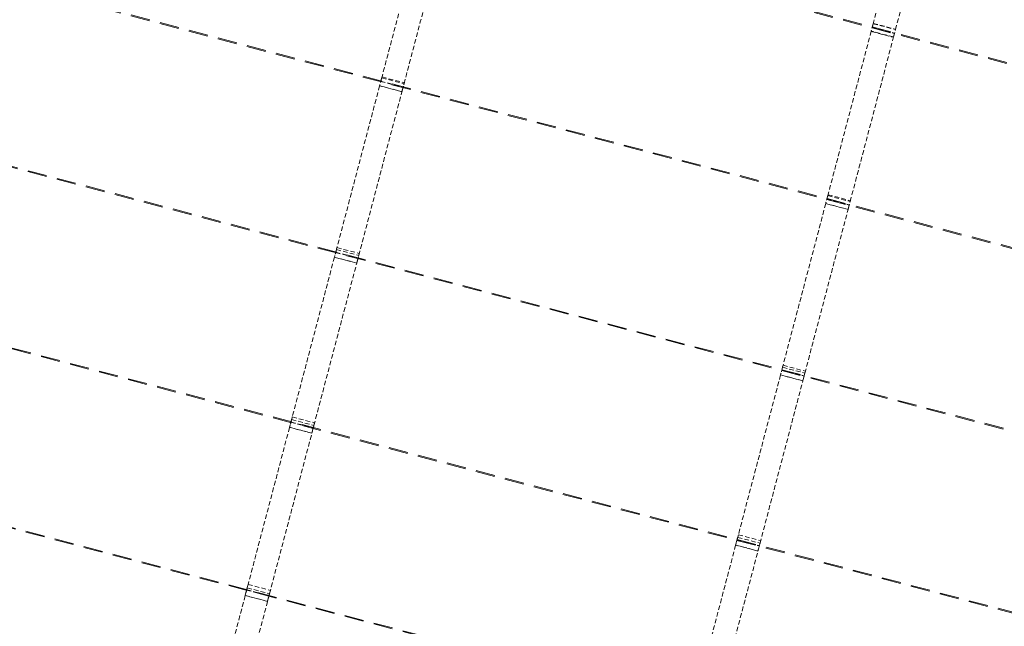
# Model space of a CAD drawing. Header units: millimetres. Extents: x -176817 to 18864955, y -12996033 to 201123.
# Tile 109 of 256: x 217308 to 230113, y -57851 to -49966. Entities that reach past the tile are written whole.
import ezdxf

# ---------------------------------------------------------------- set-up
doc = ezdxf.new("R2010")
doc.units = ezdxf.units.MM
doc.header["$MEASUREMENT"] = 0
doc.linetypes.add('Przerywana długa', pattern=[390, 250, -140])
doc.linetypes.add('Przerywana gęsta', pattern=[90, 60, -30])
doc.layers.add('823-IST- Hala E - belki', color=7, linetype='Continuous')

# ---------------------------------------------------------------- blocks, each defined once
blk = doc.blocks.new('Kształt_36_2')
at = {"layer": '823-IST- Hala E - belki', "color": 254, "linetype": 'Przerywana długa', "lineweight": 0, "true_color": 0xcccccc, "flags": 128}
for points in [[(217080, -47087), (235297, -51894)], [(217083, -47075), (235300, -51882)]]:
    blk.add_lwpolyline(points, dxfattribs=at)
blk = doc.blocks.new('Kształt_37_2')
at = {"layer": '823-IST- Hala E - belki', "color": 254, "linetype": 'Przerywana długa', "lineweight": 0, "true_color": 0xcccccc, "flags": 128}
for points in [[(216491, -49319), (234708, -54126)], [(216495, -49307), (234711, -54114)]]:
    blk.add_lwpolyline(points, dxfattribs=at)
blk = doc.blocks.new('Kształt_38_2')
at = {"layer": '823-IST- Hala E - belki', "color": 254, "linetype": 'Przerywana długa', "lineweight": 0, "true_color": 0xcccccc, "flags": 128}
for points in [[(215905, -51542), (234121, -56349)], [(215908, -51531), (234124, -56338)]]:
    blk.add_lwpolyline(points, dxfattribs=at)
blk = doc.blocks.new('Kształt_39_2')
at = {"layer": '823-IST- Hala E - belki', "color": 254, "linetype": 'Przerywana długa', "lineweight": 0, "true_color": 0xcccccc, "flags": 128}
for points in [[(215323, -53749), (233539, -58556)], [(215326, -53737), (233542, -58544)]]:
    blk.add_lwpolyline(points, dxfattribs=at)
blk = doc.blocks.new('Kształt_40_2')
at = {"layer": '823-IST- Hala E - belki', "color": 254, "linetype": 'Przerywana długa', "lineweight": 0, "true_color": 0xcccccc, "flags": 128}
for points in [[(214747, -55930), (232963, -60737)], [(214750, -55919), (232966, -60726)]]:
    blk.add_lwpolyline(points, dxfattribs=at)
blk = doc.blocks.new('Kształt_524_2')
at = {"layer": '823-IST- Hala E - belki', "color": 254, "linetype": 'Przerywana gęsta', "lineweight": 0, "true_color": 0xcccccc, "flags": 128}
for points in [[(220260, -57379), (220259, -57380)], [(220259, -57380), (220259, -57381)], [(220259, -57381), (220549, -57457)], [(220260, -57377), (220260, -57379)], [(220260, -57377), (220260, -57377)], [(220260, -57377), (220550, -57453)], [(220549, -57457), (220550, -57457)], [(220550, -57454), (220550, -57453)], [(220550, -57455), (220550, -57454)], [(220550, -57457), (220550, -57455)]]:
    blk.add_lwpolyline(points, dxfattribs=at)
blk = doc.blocks.new('Kształt_525_2')
at = {"layer": '823-IST- Hala E - belki', "color": 254, "linetype": 'Przerywana gęsta', "lineweight": 0, "true_color": 0xcccccc, "flags": 128}
for points in [[(220836, -55196), (220835, -55197)], [(220835, -55197), (220835, -55199)], [(220835, -55199), (220835, -55199)], [(220835, -55199), (221125, -55276)], [(220836, -55196), (220836, -55196)], [(220836, -55196), (221126, -55272)], [(221125, -55274), (221126, -55273)], [(221125, -55275), (221125, -55274)], [(221125, -55276), (221125, -55275)], [(221126, -55273), (221126, -55272)]]:
    blk.add_lwpolyline(points, dxfattribs=at)
blk = doc.blocks.new('Kształt_526_2')
at = {"layer": '823-IST- Hala E - belki', "color": 254, "linetype": 'Przerywana gęsta', "lineweight": 0, "true_color": 0xcccccc, "flags": 128}
for points in [[(221418, -52991), (221417, -52992)], [(221417, -52992), (221417, -52993)], [(221417, -52993), (221707, -53069)], [(221418, -52989), (221418, -52990)], [(221418, -52989), (221708, -53065)], [(221418, -52990), (221418, -52991)], [(221707, -53069), (221708, -53067)], [(221707, -53069), (221707, -53069)], [(221708, -53066), (221708, -53065)], [(221708, -53067), (221708, -53066)]]:
    blk.add_lwpolyline(points, dxfattribs=at)
blk = doc.blocks.new('Kształt_527_2')
at = {"layer": '823-IST- Hala E - belki', "color": 254, "linetype": 'Przerywana gęsta', "lineweight": 0, "true_color": 0xcccccc, "flags": 128}
for points in [[(222005, -50766), (222004, -50767)], [(222004, -50767), (222004, -50769)], [(222004, -50769), (222004, -50769)], [(222004, -50769), (222294, -50846)], [(222005, -50766), (222005, -50766)], [(222005, -50766), (222295, -50842)], [(222294, -50844), (222295, -50843)], [(222294, -50845), (222294, -50844)], [(222294, -50846), (222294, -50845)], [(222295, -50843), (222295, -50842)]]:
    blk.add_lwpolyline(points, dxfattribs=at)
blk = doc.blocks.new('Kształt_534_2')
at = {"layer": '823-IST- Hala E - belki', "color": 254, "linetype": 'Przerywana gęsta', "lineweight": 0, "true_color": 0xcccccc, "flags": 128}
for points in [[(220267, -57352), (220266, -57356), (220242, -57446), (220241, -57450)], [(220279, -57307), (220268, -57349), (220267, -57352)], [(220279, -57307), (220569, -57384)], [(220241, -57450), (220241, -57450)], [(220241, -57450), (220531, -57527)], [(220531, -57526), (220532, -57522), (220556, -57432), (220557, -57428)], [(220557, -57428), (220558, -57425), (220569, -57384)], [(220531, -57527), (220531, -57526)]]:
    blk.add_lwpolyline(points, dxfattribs=at)
blk = doc.blocks.new('Kształt_535_2')
at = {"layer": '823-IST- Hala E - belki', "color": 254, "linetype": 'Przerywana gęsta', "lineweight": 0, "true_color": 0xcccccc, "flags": 128}
for points in [[(220844, -55164), (220843, -55168), (220819, -55260), (220818, -55263)], [(220853, -55130), (220845, -55162), (220844, -55164)], [(220853, -55130), (221143, -55207)], [(220818, -55263), (220818, -55264)], [(220818, -55264), (221108, -55341)], [(221108, -55340), (221109, -55336), (221133, -55245), (221134, -55241)], [(221134, -55241), (221135, -55238), (221143, -55207)], [(221108, -55341), (221108, -55340)]]:
    blk.add_lwpolyline(points, dxfattribs=at)
blk = doc.blocks.new('Kształt_536_2')
at = {"layer": '823-IST- Hala E - belki', "color": 254, "linetype": 'Przerywana gęsta', "lineweight": 0, "true_color": 0xcccccc, "flags": 128}
for points in [[(221428, -52952), (221427, -52956), (221403, -53048), (221402, -53052)], [(221434, -52929), (221429, -52950), (221428, -52952)], [(221434, -52929), (221724, -53005)], [(221718, -53028), (221719, -53026), (221724, -53005)], [(221402, -53052), (221401, -53053)], [(221401, -53053), (221691, -53130)], [(221691, -53130), (221692, -53128)], [(221692, -53128), (221693, -53125), (221717, -53033), (221718, -53028)]]:
    blk.add_lwpolyline(points, dxfattribs=at)
blk = doc.blocks.new('Kształt_537_2')
at = {"layer": '823-IST- Hala E - belki', "color": 254, "linetype": 'Przerywana gęsta', "lineweight": 0, "true_color": 0xcccccc, "flags": 128}
for points in [[(221990, -50823), (221989, -50825)], [(221989, -50825), (222279, -50901)], [(222016, -50723), (222015, -50727), (221991, -50819), (221990, -50823)], [(222020, -50710), (222017, -50721), (222016, -50723)], [(222020, -50710), (222310, -50787)], [(222280, -50900), (222281, -50896), (222305, -50803), (222306, -50799)], [(222306, -50799), (222307, -50797), (222310, -50787)], [(222279, -50901), (222280, -50900)]]:
    blk.add_lwpolyline(points, dxfattribs=at)
blk = doc.blocks.new('Kształt_558_2')
at = {"layer": '823-IST- Hala E - belki', "color": 254, "linetype": 'Przerywana gęsta', "lineweight": 0, "true_color": 0xcccccc, "flags": 128}
for points in [[(222581, -48584), (222541, -48733), (222228, -49920), (222048, -50602), (222016, -50722)], [(222306, -50799), (222338, -50678), (222518, -49996), (222831, -48809), (222871, -48660)], [(221989, -50826), (221846, -51367), (221614, -52248), (221488, -52725), (221442, -52898), (221427, -52954)], [(221992, -50813), (221991, -50818), (221991, -50819), (221990, -50820), (221989, -50826)], [(222279, -50902), (221989, -50826)], [(222016, -50722), (221994, -50808), (221992, -50813)], [(222016, -50722), (222306, -50799)], [(222282, -50890), (222284, -50884), (222306, -50799)], [(221717, -53030), (221732, -52975), (221778, -52802), (221904, -52324), (222136, -51443), (222279, -50902)], [(222279, -50902), (222281, -50897), (222281, -50895), (222281, -50894), (222282, -50890)], [(221427, -52954), (221409, -53025), (221407, -53031)], [(221427, -52954), (221717, -53030)], [(221401, -53053), (221292, -53467), (221103, -54183), (220918, -54885), (220844, -55164)], [(221134, -55241), (221208, -54961), (221393, -54259), (221582, -53543), (221691, -53130)], [(221407, -53031), (221406, -53035), (221406, -53036), (221405, -53038), (221401, -53053)], [(221691, -53130), (221401, -53053)], [(221691, -53130), (221695, -53115), (221696, -53113), (221696, -53112), (221697, -53107)], [(221697, -53107), (221699, -53102), (221717, -53030)], [(220844, -55164), (220828, -55225), (220827, -55231)], [(220844, -55164), (221134, -55241)], [(220817, -55266), (220757, -55493), (220587, -56140), (220379, -56926), (220267, -57352)], [(220827, -55231), (220825, -55236), (220825, -55237), (220824, -55239), (220817, -55266)], [(221108, -55342), (220817, -55266)], [(221108, -55342), (221115, -55315), (221115, -55313), (221115, -55312), (221117, -55307)], [(221117, -55307), (221118, -55302), (221134, -55241)], [(220557, -57428), (220669, -57003), (220877, -56216), (221047, -55570), (221108, -55342)], [(220267, -57352), (220254, -57400), (220253, -57406)], [(220267, -57352), (220557, -57428)], [(220241, -57452), (220206, -57584), (219984, -58423), (219728, -59393), (219697, -59510)], [(220253, -57406), (220251, -57411), (220251, -57412), (220250, -57414), (220241, -57452)], [(220531, -57528), (220241, -57452)], [(220531, -57528), (220541, -57491), (220541, -57489), (220541, -57487), (220543, -57482)], [(220543, -57482), (220544, -57477), (220557, -57428)], [(219988, -59587), (220018, -59469), (220274, -58500), (220496, -57661), (220531, -57528)]]:
    blk.add_lwpolyline(points, dxfattribs=at)
blk = doc.blocks.new('Kształt_566_2')
at = {"layer": '823-IST- Hala E - belki', "color": 254, "linetype": 'Przerywana gęsta', "lineweight": 0, "true_color": 0xcccccc, "flags": 128}
for points in [[(226637, -56728), (226636, -56730)], [(226636, -56730), (226636, -56730)], [(226636, -56730), (226926, -56807)], [(226637, -56726), (226637, -56727)], [(226637, -56726), (226927, -56803)], [(226637, -56727), (226637, -56728)], [(226926, -56807), (226927, -56806)], [(226927, -56805), (226927, -56803)], [(226927, -56803), (226927, -56803)], [(226927, -56806), (226927, -56805)]]:
    blk.add_lwpolyline(points, dxfattribs=at)
blk = doc.blocks.new('Kształt_567_2')
at = {"layer": '823-IST- Hala E - belki', "color": 254, "linetype": 'Przerywana gęsta', "lineweight": 0, "true_color": 0xcccccc, "flags": 128}
for points in [[(227219, -54520), (227219, -54522)], [(227220, -54520), (227219, -54520)], [(227219, -54522), (227219, -54523)], [(227219, -54523), (227219, -54524)], [(227219, -54524), (227509, -54600)], [(227220, -54520), (227510, -54596)], [(227509, -54598), (227510, -54597)], [(227509, -54600), (227509, -54598)], [(227509, -54600), (227509, -54600)], [(227510, -54597), (227510, -54596)]]:
    blk.add_lwpolyline(points, dxfattribs=at)
blk = doc.blocks.new('Kształt_568_2')
at = {"layer": '823-IST- Hala E - belki', "color": 254, "linetype": 'Przerywana gęsta', "lineweight": 0, "true_color": 0xcccccc, "flags": 128}
for points in [[(227806, -52298), (227805, -52300)], [(227805, -52300), (227805, -52300)], [(227805, -52300), (228095, -52377)], [(227806, -52296), (227806, -52297)], [(227806, -52296), (228096, -52373)], [(227806, -52297), (227806, -52298)], [(228095, -52377), (228096, -52376)], [(228096, -52375), (228096, -52373)], [(228096, -52373), (228096, -52373)], [(228096, -52376), (228096, -52375)]]:
    blk.add_lwpolyline(points, dxfattribs=at)
blk = doc.blocks.new('Kształt_576_2')
at = {"layer": '823-IST- Hala E - belki', "color": 254, "linetype": 'Przerywana gęsta', "lineweight": 0, "true_color": 0xcccccc, "flags": 128}
for points in [[(226646, -56695), (226644, -56699), (226620, -56791), (226619, -56794)], [(226655, -56661), (226646, -56693), (226646, -56695)], [(226655, -56661), (226945, -56738)], [(226619, -56794), (226619, -56795)], [(226619, -56795), (226909, -56872)], [(226909, -56871), (226910, -56867), (226935, -56776), (226936, -56772)], [(226936, -56772), (226936, -56769), (226945, -56738)], [(226909, -56872), (226909, -56871)]]:
    blk.add_lwpolyline(points, dxfattribs=at)
blk = doc.blocks.new('Kształt_577_2')
at = {"layer": '823-IST- Hala E - belki', "color": 254, "linetype": 'Przerywana gęsta', "lineweight": 0, "true_color": 0xcccccc, "flags": 128}
for points in [[(227229, -54483), (227228, -54487), (227204, -54579), (227203, -54583)], [(227236, -54459), (227230, -54480), (227229, -54483)], [(227236, -54459), (227526, -54536)], [(227520, -54559), (227520, -54557), (227526, -54536)], [(227203, -54583), (227203, -54584)], [(227203, -54584), (227493, -54661)], [(227493, -54659), (227494, -54655), (227518, -54563), (227520, -54559)], [(227493, -54661), (227493, -54659)]]:
    blk.add_lwpolyline(points, dxfattribs=at)
blk = doc.blocks.new('Kształt_578_2')
at = {"layer": '823-IST- Hala E - belki', "color": 254, "linetype": 'Przerywana gęsta', "lineweight": 0, "true_color": 0xcccccc, "flags": 128}
for points in [[(227821, -52241), (227818, -52251), (227818, -52253)], [(227821, -52241), (228111, -52318)], [(227818, -52253), (227817, -52258), (227792, -52350), (227791, -52354)], [(227791, -52354), (227791, -52356)], [(227791, -52356), (228081, -52432)], [(228081, -52431), (228082, -52427), (228107, -52334), (228108, -52330)], [(228108, -52330), (228108, -52328), (228111, -52318)], [(228081, -52432), (228081, -52431)]]:
    blk.add_lwpolyline(points, dxfattribs=at)
blk = doc.blocks.new('Kształt_579_2')
at = {"layer": '823-IST- Hala E - belki', "color": 254, "linetype": 'Przerywana gęsta', "lineweight": 0, "true_color": 0xcccccc, "flags": 128}
for points in [[(228395, -50066), (228394, -50068)], [(228395, -50065), (228395, -50066)], [(228395, -50065), (228395, -50065)], [(228395, -50065), (228685, -50141)], [(228394, -50068), (228394, -50068)], [(228394, -50068), (228684, -50145)], [(228684, -50144), (228685, -50143)], [(228684, -50145), (228684, -50144)], [(228685, -50142), (228685, -50141)], [(228685, -50143), (228685, -50142)]]:
    blk.add_lwpolyline(points, dxfattribs=at)
blk = doc.blocks.new('Kształt_588_2')
at = {"layer": '823-IST- Hala E - belki', "color": 254, "linetype": 'Przerywana gęsta', "lineweight": 0, "true_color": 0xcccccc, "flags": 128}
for points in [[(228408, -50016), (228407, -50020), (228382, -50113), (228381, -50117)], [(228409, -50014), (228408, -50016)], [(228409, -50014), (228699, -50091)], [(228381, -50117), (228381, -50119)], [(228381, -50119), (228671, -50195)], [(228671, -50193), (228673, -50189), (228697, -50097), (228698, -50092)], [(228671, -50195), (228671, -50193)], [(228698, -50092), (228699, -50091)]]:
    blk.add_lwpolyline(points, dxfattribs=at)
blk = doc.blocks.new('Kształt_599_2')
at = {"layer": '823-IST- Hala E - belki', "color": 254, "linetype": 'Przerywana gęsta', "lineweight": 0, "true_color": 0xcccccc, "flags": 128}
for points in [[(228972, -47880), (228940, -48000), (228760, -48682), (228447, -49869), (228407, -50018)], [(228697, -50095), (228737, -49946), (229050, -48759), (229230, -48077), (229262, -47956)], [(228407, -50018), (228407, -50020), (228382, -50113), (228382, -50114)], [(228407, -50018), (228697, -50095)], [(228382, -50114), (228343, -50264), (228029, -51451), (227850, -52132), (227818, -52253)], [(228108, -52330), (228140, -52209), (228320, -51527), (228633, -50340), (228672, -50191)], [(228672, -50191), (228382, -50114)], [(228672, -50191), (228673, -50189), (228697, -50097), (228697, -50095)], [(227790, -52356), (227648, -52898), (227415, -53778), (227289, -54256), (227244, -54429), (227229, -54485)], [(227794, -52344), (227793, -52348), (227792, -52350), (227792, -52351), (227790, -52356)], [(228081, -52433), (227790, -52356)], [(227818, -52253), (227795, -52339), (227794, -52344)], [(227818, -52253), (228108, -52330)], [(228084, -52421), (228085, -52415), (228108, -52330)], [(227519, -54561), (227534, -54505), (227579, -54333), (227705, -53855), (227938, -52974), (228081, -52433)], [(228081, -52433), (228082, -52428), (228082, -52426), (228083, -52425), (228084, -52421)], [(227229, -54485), (227210, -54556), (227209, -54561)], [(227229, -54485), (227519, -54561)], [(227203, -54584), (227093, -54998), (226905, -55713), (226719, -56415), (226646, -56695)], [(226936, -56772), (227009, -56492), (227195, -55790), (227384, -55074), (227493, -54660)], [(227209, -54561), (227207, -54566), (227207, -54567), (227207, -54569), (227203, -54584)], [(227493, -54660), (227203, -54584)], [(227493, -54660), (227497, -54645), (227497, -54644), (227498, -54642), (227499, -54638)], [(227499, -54638), (227500, -54632), (227519, -54561)], [(226646, -56695), (226629, -56756), (226628, -56762)], [(226646, -56695), (226936, -56772)], [(226619, -56796), (226559, -57024), (226388, -57671), (226181, -58457), (226068, -58883)], [(226628, -56762), (226627, -56766), (226626, -56768), (226626, -56770), (226619, -56796)], [(226909, -56873), (226619, -56796)], [(226909, -56873), (226916, -56846), (226917, -56844), (226917, -56843), (226918, -56838)], [(226918, -56838), (226920, -56833), (226936, -56772)], [(226358, -58959), (226471, -58533), (226678, -57747), (226849, -57101), (226909, -56873)]]:
    blk.add_lwpolyline(points, dxfattribs=at)

msp = doc.modelspace()

# ---------------------------------------------------------------- block references
at = {"layer": '823-IST- Hala E - belki', "linetype": 'Continuous', "lineweight": 0}
for name in ['Kształt_558_2', 'Kształt_599_2', 'Kształt_36_2', 'Kształt_37_2', 'Kształt_588_2', 'Kształt_579_2', 'Kształt_537_2', 'Kształt_527_2', 'Kształt_38_2', 'Kształt_578_2', 'Kształt_568_2', 'Kształt_536_2', 'Kształt_526_2', 'Kształt_39_2', 'Kształt_577_2', 'Kształt_567_2', 'Kształt_535_2', 'Kształt_525_2', 'Kształt_40_2', 'Kształt_576_2', 'Kształt_566_2', 'Kształt_534_2', 'Kształt_524_2']:
    msp.add_blockref(name, (0, 0), dxfattribs=at)

doc.saveas('drawing.dxf')
